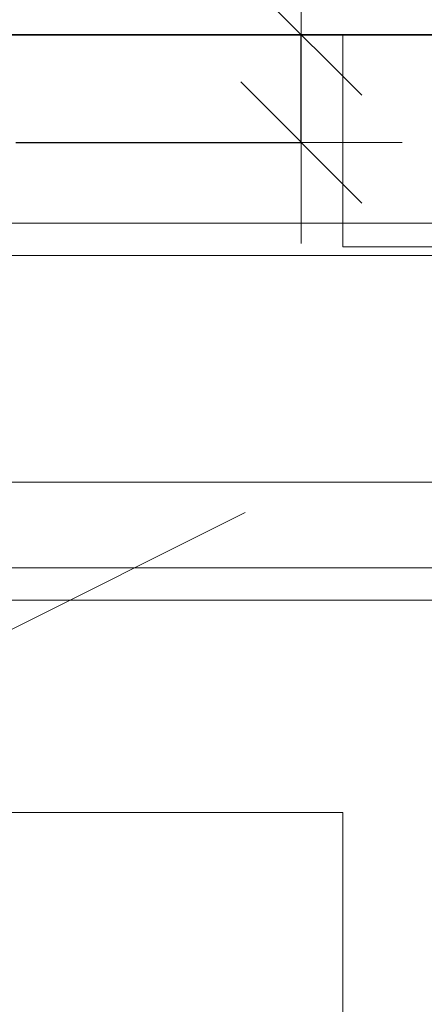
# Model space of a CAD drawing. Header units: metres. Extents: x -38 to 102, y -15 to 21.
# Tile 220 of 229: x 74.7001 to 74.7753, y 12.8795 to 13.0623. Entities that reach past the tile are written whole.
import ezdxf

# ---------------------------------------------------------------- set-up
doc = ezdxf.new("R2010")
doc.units = ezdxf.units.M
doc.header["$PDMODE"] = 65
for name, color, linetype, lineweight in [('XR$3$Перекрытие_ Сборный элемент', 7, 'Continuous', 35), ('XR$3$Размерная линия_ общее', 7, 'Continuous', 13), ('XR$4$Перекрытие_ Сборный элемент', 7, 'Continuous', 35), ('XR$4$Размерная линия_ общее', 7, 'Continuous', 13), ('XR$5$Текст_ примечание', 7, 'Continuous', 13), ('XR$6$Перекрытие_ Сборный элемент', 7, 'Continuous', 35), ('XR$6$Размерная линия_ общее', 7, 'Continuous', 13)]:
    doc.layers.add(name, color=color, linetype=linetype, lineweight=lineweight)
doc.styles.add('ISOCPEUR', font='txt')
doc.dimstyles.new('DIMSTYLE_11', dxfattribs={"dimtxt": 0.033, "dimasz": 0.0375, "dimexe": 0, "dimexo": 0, "dimgap": 0.0165, "dimtad": 2, "dimdec": 0, "dimlfac": 1000, "dimrnd": 1, "dimzin": 12, "dimdsep": 46, "dimtxsty": 'ISOCPEUR', "dimblk1": 'ALL_ML_STRICH', "dimblk2": 'ALL_ML_STRICH', "dimsah": 1, "dimcen": 0, "dimclrd": 7, "dimclre": 256, "dimclrt": 7, "dimadec": 0, "dimazin": 0, "dimtfac": 1, "dimtdec": 0, "dimtix": 1, "dimtmove": 2, "dimatfit": 3, "dimfxl": 0, "dimtvp": 1.2, "dimtzin": 0, "dimlwd": 0, "dimlwe": -3, "dimarcsym": 0})
pattern_1 = [(0, (0.21, 0.21), (0.105, 0.105), [0.105, -0.105]), (90, (0.21, 0.21), (-0.105, 0.105), [0.105, -0.105])]

# ---------------------------------------------------------------- blocks, each defined once
blk = doc.blocks.new('СЛОЖНЫЙ_ОБЪЕКТ_38')
at = {"layer": 'XR$3$Перекрытие_ Сборный элемент', "color": 7, "linetype": 'Continuous', "lineweight": 13, "transparency": 33554687}
for points in [[(74.68936031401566, 12.93948562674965), (74.68936031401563, 13.03948562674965), (74.67936031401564, 13.03948562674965), (74.67936031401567, 12.93948562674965), (74.68936031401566, 12.93948562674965)], [(74.68936031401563, 13.02448562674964), (74.68936031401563, 13.01848562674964), (74.78936031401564, 13.01848562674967), (74.78936031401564, 13.02448562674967), (74.68936031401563, 13.02448562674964)], [(74.68936031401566, 12.95448562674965), (74.68936031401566, 12.96048562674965), (74.78936031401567, 12.96048562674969), (74.78936031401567, 12.95448562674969), (74.68936031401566, 12.95448562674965)]]:
    blk.add_lwpolyline(points, close=True, dxfattribs=at)
blk = doc.blocks.new('ALL_ML_STRICH')
at = {"color": 0, "linetype": 'ByBlock', "lineweight": -2}
for p, q in [((0, -0.5), (0, 0.5)), ((-0.3, -0.3), (0.3, 0.3)), ((-1, 0), (0.5, 0))]:
    blk.add_line(p, q, dxfattribs=at)
blk = doc.blocks.new('*D232')
at = {"layer": 'DEFPOINTS', "color": 7, "linetype": 'Continuous', "lineweight": 13, "transparency": 33554687}
for p in [(74.67936031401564, 13.05948562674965), (74.67936031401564, 13.03948562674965), (74.75239396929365, 13.03948562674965)]:
    blk.add_point(p, dxfattribs=at)
at = {"layer": 'XR$3$Размерная линия_ общее', "color": 253, "linetype": 'Continuous', "lineweight": -2, "true_color": 0xa0a0a0, "transparency": 33554687}
for p, q in [((74.69936031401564, 13.05948562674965), (74.75239396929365, 13.05948562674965)), ((74.69936031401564, 13.03948562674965), (74.75239396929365, 13.03948562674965))]:
    blk.add_line(p, q, dxfattribs=at)
at = {"layer": 'XR$3$Размерная линия_ общее', "color": 7, "linetype": 'Continuous', "lineweight": -2, "transparency": 33554687}
blk.add_line((74.75239396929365, 13.03948562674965), (74.75239396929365, 13.05948562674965), dxfattribs=at)
at = {"layer": 'XR$3$Размерная линия_ общее', "color": 7, "linetype": 'Continuous', "lineweight": 13, "transparency": 33554687, "xscale": 0.0375, "yscale": 0.0375, "zscale": 0.0375}
for p, rotation in [((74.75239396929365, 13.05948562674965), 90), ((74.75239396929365, 13.03948562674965), 270)]:
    blk.add_blockref('ALL_ML_STRICH', p, dxfattribs=dict(at, rotation=rotation))
at = {"layer": 'XR$3$Размерная линия_ общее', "color": 7, "linetype": 'Continuous', "lineweight": 13, "transparency": 33554687, "insert": (74.73080474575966, 13.08770164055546), "char_height": 0.033, "width": 0.066, "attachment_point": 5, "rotation": 90, "style": 'ISOCPEUR'}
blk.add_mtext('\\A1;{20}', dxfattribs=at)
blk = doc.blocks.new('СЛОЖНЫЙ_ОБЪЕКТ_79')
at = {"layer": 'XR$4$Перекрытие_ Сборный элемент', "color": 7, "linetype": 'Continuous', "lineweight": 13, "transparency": 33554687}
for points in [[(74.68936031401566, 12.93948562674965), (74.68936031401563, 13.03948562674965), (74.67936031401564, 13.03948562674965), (74.67936031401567, 12.93948562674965), (74.68936031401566, 12.93948562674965)], [(74.68936031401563, 13.02448562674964), (74.68936031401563, 13.01848562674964), (74.78936031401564, 13.01848562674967), (74.78936031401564, 13.02448562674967), (74.68936031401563, 13.02448562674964)], [(74.68936031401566, 12.95448562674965), (74.68936031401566, 12.96048562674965), (74.78936031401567, 12.96048562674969), (74.78936031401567, 12.95448562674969), (74.68936031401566, 12.95448562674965)]]:
    blk.add_lwpolyline(points, close=True, dxfattribs=at)
blk = doc.blocks.new('*D562')
at = {"layer": 'DEFPOINTS', "color": 7, "linetype": 'Continuous', "lineweight": 13, "transparency": 33554687}
for p in [(74.67936031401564, 13.05948562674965), (74.67936031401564, 13.03948562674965), (74.75239396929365, 13.03948562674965)]:
    blk.add_point(p, dxfattribs=at)
at = {"layer": 'XR$4$Размерная линия_ общее', "color": 253, "linetype": 'Continuous', "lineweight": -2, "true_color": 0xa0a0a0, "transparency": 33554687}
for p, q in [((74.69936031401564, 13.05948562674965), (74.75239396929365, 13.05948562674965)), ((74.69936031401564, 13.03948562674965), (74.75239396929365, 13.03948562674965))]:
    blk.add_line(p, q, dxfattribs=at)
at = {"layer": 'XR$4$Размерная линия_ общее', "color": 7, "linetype": 'Continuous', "lineweight": -2, "transparency": 33554687}
blk.add_line((74.75239396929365, 13.03948562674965), (74.75239396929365, 13.05948562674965), dxfattribs=at)
at = {"layer": 'XR$4$Размерная линия_ общее', "color": 7, "linetype": 'Continuous', "lineweight": 13, "transparency": 33554687, "xscale": 0.0375, "yscale": 0.0375, "zscale": 0.0375}
for p, rotation in [((74.75239396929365, 13.05948562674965), 90), ((74.75239396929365, 13.03948562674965), 270)]:
    blk.add_blockref('ALL_ML_STRICH', p, dxfattribs=dict(at, rotation=rotation))
at = {"layer": 'XR$4$Размерная линия_ общее', "color": 7, "linetype": 'Continuous', "lineweight": 13, "transparency": 33554687, "insert": (74.73080474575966, 13.08770164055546), "char_height": 0.033, "width": 0.066, "attachment_point": 5, "rotation": 90, "style": 'ISOCPEUR'}
blk.add_mtext('\\A1;{20}', dxfattribs=at)
blk = doc.blocks.new('СЛОЖНЫЙ_ОБЪЕКТ_121')
at = {"layer": 'XR$6$Перекрытие_ Сборный элемент', "color": 7, "linetype": 'Continuous', "lineweight": 13, "transparency": 33554687}
for points in [[(74.68936031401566, 12.93948562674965), (74.68936031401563, 13.03948562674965), (74.67936031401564, 13.03948562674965), (74.67936031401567, 12.93948562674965), (74.68936031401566, 12.93948562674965)], [(74.68936031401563, 13.02448562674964), (74.68936031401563, 13.01848562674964), (74.78936031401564, 13.01848562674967), (74.78936031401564, 13.02448562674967), (74.68936031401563, 13.02448562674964)], [(74.68936031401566, 12.95448562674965), (74.68936031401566, 12.96048562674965), (74.78936031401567, 12.96048562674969), (74.78936031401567, 12.95448562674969), (74.68936031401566, 12.95448562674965)]]:
    blk.add_lwpolyline(points, close=True, dxfattribs=at)
blk = doc.blocks.new('*D899')
at = {"layer": 'DEFPOINTS', "color": 7, "linetype": 'Continuous', "lineweight": 13, "transparency": 33554687}
for p in [(74.67936031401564, 13.05948562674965), (74.67936031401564, 13.03948562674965), (74.75239396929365, 13.03948562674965)]:
    blk.add_point(p, dxfattribs=at)
at = {"layer": 'XR$6$Размерная линия_ общее', "color": 253, "linetype": 'Continuous', "lineweight": -2, "true_color": 0xa0a0a0, "transparency": 33554687}
for p, q in [((74.69936031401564, 13.05948562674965), (74.75239396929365, 13.05948562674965)), ((74.69936031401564, 13.03948562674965), (74.75239396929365, 13.03948562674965))]:
    blk.add_line(p, q, dxfattribs=at)
at = {"layer": 'XR$6$Размерная линия_ общее', "color": 7, "linetype": 'Continuous', "lineweight": -2, "transparency": 33554687}
blk.add_line((74.75239396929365, 13.03948562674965), (74.75239396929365, 13.05948562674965), dxfattribs=at)
at = {"layer": 'XR$6$Размерная линия_ общее', "color": 7, "linetype": 'Continuous', "lineweight": 13, "transparency": 33554687, "xscale": 0.0375, "yscale": 0.0375, "zscale": 0.0375}
for p, rotation in [((74.75239396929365, 13.05948562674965), 90), ((74.75239396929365, 13.03948562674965), 270)]:
    blk.add_blockref('ALL_ML_STRICH', p, dxfattribs=dict(at, rotation=rotation))
at = {"layer": 'XR$6$Размерная линия_ общее', "color": 7, "linetype": 'Continuous', "lineweight": 13, "transparency": 33554687, "insert": (74.73080474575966, 13.08770164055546), "char_height": 0.033, "width": 0.066, "attachment_point": 5, "rotation": 90, "style": 'ISOCPEUR'}
blk.add_mtext('\\A1;{20}', dxfattribs=at)

msp = doc.modelspace()

# ---------------------------------------------------------------- hatches: boundary and pattern name
at = {"linetype": 'Continuous', "lineweight": 13, "transparency": 33554687}
h = msp.add_hatch(dxfattribs=at)
h.set_pattern_fill('____', scale=0.105, style=0, pattern_type=2)
h.set_pattern_definition(pattern_1)
h.paths.add_polyline_path([(74.67936031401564, 12.93948562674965), (74.5993603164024, 12.89948562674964), (74.5993603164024, 12.69948562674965), (74.8993603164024, 12.69948562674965), (74.8993603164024, 12.85948562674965), (75.22301208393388, 12.85948562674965), (75.22301208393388, 13.05948562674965), (74.67936031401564, 13.05948562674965)], flags=0)
h = msp.add_hatch(dxfattribs=at)
h.set_pattern_fill('____', scale=0.105, style=0, pattern_type=2)
h.set_pattern_definition(pattern_1)
h.paths.add_polyline_path([(74.67936031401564, 12.93948562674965), (74.5993603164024, 12.89948562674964), (74.5993603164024, 12.69948562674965), (74.8993603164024, 12.69948562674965), (74.8993603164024, 12.85948562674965), (75.22301208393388, 12.85948562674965), (75.22301208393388, 13.05948562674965), (74.67936031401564, 13.05948562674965)], flags=0)
h = msp.add_hatch(dxfattribs=at)
h.set_pattern_fill('____', scale=0.105, style=0, pattern_type=2)
h.set_pattern_definition(pattern_1)
h.paths.add_polyline_path([(74.67936031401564, 12.93948562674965), (74.5993603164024, 12.89948562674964), (74.5993603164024, 12.69948562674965), (74.8993603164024, 12.69948562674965), (74.8993603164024, 12.85948562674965), (75.22301208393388, 12.85948562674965), (75.22301208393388, 13.05948562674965), (74.67936031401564, 13.05948562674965)], flags=0)

# ---------------------------------------------------------------- linework, layer by layer
at = {"color": 7, "linetype": 'Continuous', "lineweight": 35, "transparency": 33554687}
msp.add_line((75.22301208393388, 13.05948562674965), (74.67936031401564, 13.05948562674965), dxfattribs=at)
msp.add_line((75.22301208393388, 13.05948562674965), (74.67936031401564, 13.05948562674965), dxfattribs=at)
msp.add_line((75.22301208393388, 13.05948562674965), (74.67936031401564, 13.05948562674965), dxfattribs=at)
at = {"color": 7, "linetype": 'Continuous', "lineweight": 13, "transparency": 33554687}
msp.add_line((74.5993603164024, 12.89948562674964), (74.74197021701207, 12.97079057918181), dxfattribs=at)
msp.add_line((74.5993603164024, 12.89948562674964), (74.74197021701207, 12.97079057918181), dxfattribs=at)
msp.add_line((74.5993603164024, 12.89948562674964), (74.74197021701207, 12.97079057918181), dxfattribs=at)
at = {"layer": 'XR$5$Текст_ примечание', "color": 7, "linetype": 'Continuous', "lineweight": 13, "transparency": 33554687}
msp.add_line((88.97573211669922, 12.97641302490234), (70.47573211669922, 12.97641302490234), dxfattribs=at)

# ---------------------------------------------------------------- block references
at = {"layer": 'XR$3$Перекрытие_ Сборный элемент', "color": 7, "linetype": 'Continuous', "lineweight": 13, "transparency": 33554687}
msp.add_blockref('СЛОЖНЫЙ_ОБЪЕКТ_38', (0, 0), dxfattribs=at)
at = {"layer": 'XR$4$Перекрытие_ Сборный элемент', "color": 7, "linetype": 'Continuous', "lineweight": 13, "transparency": 33554687}
msp.add_blockref('СЛОЖНЫЙ_ОБЪЕКТ_79', (0, 0), dxfattribs=at)
at = {"layer": 'XR$6$Перекрытие_ Сборный элемент', "color": 7, "linetype": 'Continuous', "lineweight": 13, "transparency": 33554687}
msp.add_blockref('СЛОЖНЫЙ_ОБЪЕКТ_121', (0, 0), dxfattribs=at)

# ---------------------------------------------------------------- dimensions: what is measured, and where the dimension line sits
at = {"layer": 'XR$3$Размерная линия_ общее', "color": 7, "linetype": 'Continuous', "lineweight": 13, "transparency": 33554687}
dim = msp.add_linear_dim(base=(74.75239396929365, 13.05948562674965), p1=(74.69936031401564, 13.03948562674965), p2=(74.69936031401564, 13.05948562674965), angle=90, dimstyle='DIMSTYLE_11', override={"dimpost": '<>', "dimclrd": 7, "dimclre": 253, "dimclrt": 7, "dimlwd": 0, "dimlwe": 65533}, dxfattribs=at)
dim.commit()
dim.dimension.update_dxf_attribs({"geometry": '*D232', "text_midpoint": (74.73080474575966, 13.08770164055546), "dimtype": 160})
at = {"layer": 'XR$4$Размерная линия_ общее', "color": 7, "linetype": 'Continuous', "lineweight": 13, "transparency": 33554687}
dim = msp.add_linear_dim(base=(74.75239396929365, 13.05948562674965), p1=(74.69936031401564, 13.03948562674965), p2=(74.69936031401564, 13.05948562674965), angle=90, dimstyle='DIMSTYLE_11', override={"dimpost": '<>', "dimclrd": 7, "dimclre": 253, "dimclrt": 7, "dimlwd": 0, "dimlwe": 65533}, dxfattribs=at)
dim.commit()
dim.dimension.update_dxf_attribs({"geometry": '*D562', "text_midpoint": (74.73080474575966, 13.08770164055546), "dimtype": 160})
at = {"layer": 'XR$6$Размерная линия_ общее', "color": 7, "linetype": 'Continuous', "lineweight": 13, "transparency": 33554687}
dim = msp.add_linear_dim(base=(74.75239396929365, 13.05948562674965), p1=(74.69936031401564, 13.03948562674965), p2=(74.69936031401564, 13.05948562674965), angle=90, dimstyle='DIMSTYLE_11', override={"dimpost": '<>', "dimclrd": 7, "dimclre": 253, "dimclrt": 7, "dimlwd": 0, "dimlwe": 65533}, dxfattribs=at)
dim.commit()
dim.dimension.update_dxf_attribs({"geometry": '*D899', "text_midpoint": (74.73080474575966, 13.08770164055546), "dimtype": 160})

doc.saveas('drawing.dxf')
